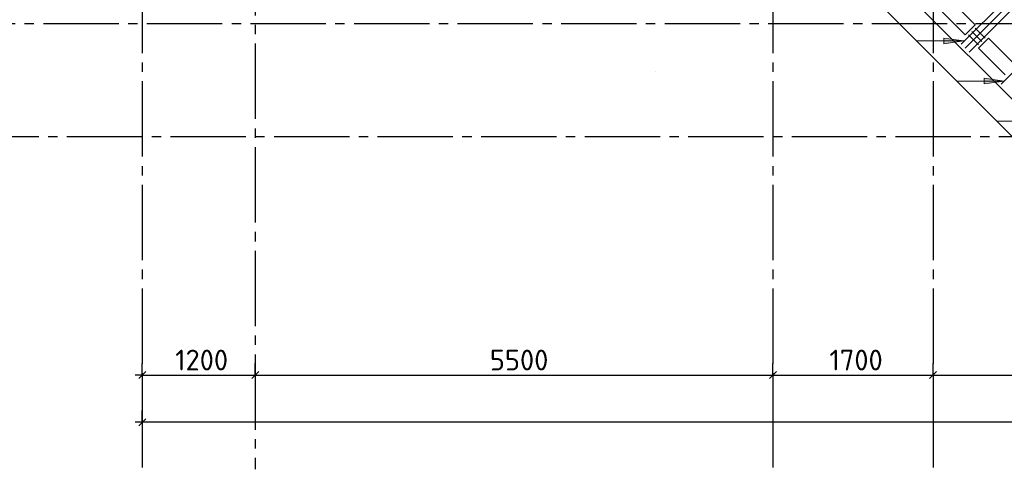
# Model space of a CAD drawing. Header units: millimetres. Extents: x 40580 to 1930067, y -240640 to 81020.
# Tile 183 of 246: x 678121 to 688580, y -233270 to -228497. Entities that reach past the tile are written whole.
import ezdxf

# ---------------------------------------------------------------- set-up
doc = ezdxf.new("R2010")
doc.units = ezdxf.units.MM
doc.linetypes.add('______5', pattern=[1100, 800, -100, 100, -100])
doc.linetypes.add('CENTER', pattern=[2, 1.25, -0.25, 0.25, -0.25])
for name, color, linetype, lineweight in [('S1 Стержни арматуры фон', 7, 'Continuous', 25), ('Standard', 7, 'Continuous', 25), ('ЖБ Перекрытие верхний уровень', 7, 'Continuous', 35), ('ОСИ', 7, 'CENTER', 15), ('Позиционная метка номер позиции', 7, 'Continuous', 13), ('Поперечное армирование AW фон', 7, 'Continuous', 25)]:
    doc.layers.add(name, color=color, linetype=linetype, lineweight=lineweight)
doc.styles.add('ISOCPEUR', font='isocpeur.ttf')

msp = doc.modelspace()

# ---------------------------------------------------------------- hatches: boundary and pattern name
at = {"layer": 'Позиционная метка номер позиции', "linetype": 'Continuous', "lineweight": 13, "transparency": 33554687}
for points in [[(687939.5, -228691.3), (688149.5, -228721.2), (687939.5, -228751.3)], [(688367.3, -229119.1), (688577.3, -229149), (688367.3, -229179.1)]]:
    msp.add_hatch(color=7, dxfattribs=at).paths.add_polyline_path(points, flags=16)

# ---------------------------------------------------------------- linework, layer by layer
at = {"layer": 'S1 Стержни арматуры фон', "color": 7, "linetype": 'Continuous', "lineweight": -3, "transparency": 33554687}
for p, q in [((688121.4, -228756.4), (688596.5, -228281.3)), ((688163.8, -228798.9), (688639, -228323.7)), ((688206.2, -228841.3), (688681.4, -228366.1)), ((688545.6, -229180.7), (689020.8, -228705.5))]:
    msp.add_line(p, q, dxfattribs=at)
at = {"layer": 'Standard', "color": 251, "linetype": 'Continuous', "lineweight": -3, "true_color": 0x656565, "transparency": 33554687}
for p, q in [((679423.3, -232270.4), (679423.3, -232145.4)), ((680623.3, -232270.4), (680623.3, -232145.4)), ((686123.3, -232270.4), (686123.3, -232145.4)), ((687823.3, -232270.4), (687823.3, -232145.4)), ((679423.3, -232270.4), (679423.3, -232395.4)), ((679423.3, -232270.4), (679423.3, -232722.6)), ((680623.3, -232270.4), (680623.3, -232395.4)), ((680623.3, -232270.4), (680623.3, -232722.6)), ((686123.3, -232270.4), (686123.3, -232395.4)), ((686123.3, -232270.4), (686123.3, -232722.6)), ((687823.3, -232270.4), (687823.3, -232395.4)), ((687823.3, -232270.4), (687823.3, -232722.6)), ((679423.3, -232770.4), (679423.3, -232645.4)), ((679423.3, -232770.4), (679423.3, -232895.4)), ((679423.3, -232770.4), (679423.3, -232820.4))]:
    msp.add_line(p, q, dxfattribs=at)
at = {"layer": 'Standard', "color": 7, "linetype": 'Continuous', "lineweight": -3, "transparency": 33554687}
for p, q in [((679423.3, -232270.4), (679348.3, -232270.4)), ((679423.3, -232270.4), (680623.3, -232270.4)), ((680623.3, -232270.4), (686123.3, -232270.4)), ((686123.3, -232270.4), (687823.3, -232270.4)), ((687823.3, -232270.4), (693323.3, -232270.4)), ((679423.3, -232770.4), (679348.3, -232770.4)), ((704473.3, -232770.4), (679423.3, -232770.4))]:
    msp.add_line(p, q, dxfattribs=at)
at = {"layer": 'Standard', "color": 7, "linetype": 'Continuous', "lineweight": 25, "transparency": 33554687}
for p, q in [((679385.8, -232307.9), (679460.8, -232232.9)), ((680585.8, -232307.9), (680660.8, -232232.9)), ((686085.8, -232307.9), (686160.8, -232232.9)), ((687785.8, -232307.9), (687860.8, -232232.9)), ((679460.8, -232732.9), (679385.8, -232807.9))]:
    msp.add_line(p, q, dxfattribs=at)
at = {"layer": 'ЖБ Перекрытие верхний уровень', "transparency": 33554687}
for p, q in [((686763.7, -227441.3), (689592.8, -230270.4)), ((687987, -228268.6), (688269.8, -228551.4)), ((688163.8, -228657.5), (687880.9, -228374.7)), ((688269.8, -228551.4), (688163.8, -228657.5)), ((688305.2, -228798.9), (688411.2, -228692.9)), ((688411.2, -228692.9), (688694.1, -228975.7)), ((688588, -229081.8), (688305.2, -228798.9))]:
    msp.add_line(p, q, dxfattribs=at)
at = {"layer": 'ОСИ', "color": 8, "linetype": '______5', "lineweight": -3, "transparency": 33554687}
for p, q in [((680623.3, -182550.4), (680623.3, -233270.4)), ((679423.3, -182950.4), (679423.3, -233270.4)), ((686123.3, -182950.4), (686123.3, -233270.4)), ((687823.3, -182950.4), (687823.3, -233270.4)), ((705573.3, -228540.4), (676099.3, -228540.4)), ((684875.7, -229046.4), (684875.7, -229046.4)), ((684875.7, -229046.4), (684875.7, -229046.4)), ((704723.3, -229740.4), (676099.3, -229740.4))]:
    msp.add_line(p, q, dxfattribs=at)
at = {"layer": 'Позиционная метка номер позиции', "color": 7, "linetype": 'Continuous', "lineweight": 13, "transparency": 33554687}
for p, q in [((688149.5, -228721.2), (687649.5, -228721.2)), ((687939.5, -228721.2), (687924.5, -228721.2)), ((687939.5, -228751.3), (687939.5, -228691.3)), ((687939.5, -228691.3), (688149.5, -228721.2)), ((688149.5, -228721.2), (687939.5, -228751.3)), ((688149.5, -228721.2), (688149.5, -228721.2)), ((688149.5, -228721.2), (688149.5, -228721.2)), ((688149.5, -228721.2), (688149.5, -228721.2)), ((688577.3, -229149), (688077.3, -229149)), ((688367.3, -229149), (688352.3, -229149)), ((688367.3, -229179.1), (688367.3, -229119.1)), ((688367.3, -229119.1), (688577.3, -229149)), ((688577.3, -229149), (688367.3, -229179.1)), ((688577.3, -229149), (688577.3, -229149)), ((688577.3, -229149), (688577.3, -229149)), ((688577.3, -229149), (688577.3, -229149)), ((689001.5, -229573.3), (688501.5, -229573.3))]:
    msp.add_line(p, q, dxfattribs=at)
for points in [[(689425.8, -229997.6), (688925.8, -229997.6), (686380.2, -227452), (685580.2, -227452)], [(691253.3, -230188.6), (690753.3, -230688.6), (689616.8, -230688.6), (686380.2, -227452), (685580.2, -227452)]]:
    msp.add_lwpolyline(points, dxfattribs=at)
at = {"layer": 'Поперечное армирование AW фон', "color": 7, "linetype": 'Continuous', "lineweight": -3, "transparency": 33554687}
for p, q in [((688234.5, -228622.1), (688340.5, -228728.2)), ((688269.8, -228586.8), (688375.9, -228692.8)), ((688199.1, -228657.5), (688305.2, -228763.6))]:
    msp.add_line(p, q, dxfattribs=at)

# ---------------------------------------------------------------- texts
at = {"layer": 'Standard', "color": 7, "linetype": 'Continuous', "lineweight": 25, "transparency": 33554687, "char_height": 220, "attachment_point": 7, "style": 'ISOCPEUR'}
for s, insert, width in [('1200', (679773.1, -232220.4), 625.729), ('5500', (683115.2, -232220.4), 641.476), ('1700', (686723.1, -232220.4), 625.741)]:
    msp.add_mtext(s, dxfattribs=dict(at, insert=insert, width=width))

doc.saveas('drawing.dxf')
